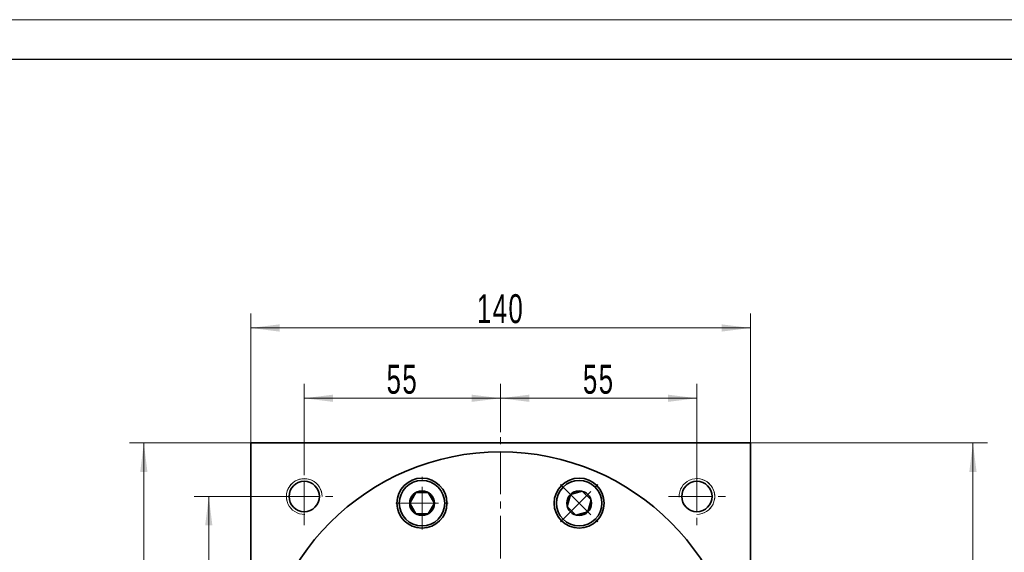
# Model space of a CAD drawing. Header units: millimetres. Extents: x 1594 to 2542, y 265 to 927.
# Tile 5 of 5: x 2068 to 2344, y 778 to 927. Entities that reach past the tile are written whole.
import ezdxf

# ---------------------------------------------------------------- set-up
doc = ezdxf.new("R2010")
doc.units = ezdxf.units.MM
doc.set_wipeout_variables(frame=1)
doc.linetypes.add('点画线', pattern=[18, 12, -2, 2, -2])
doc.layers.get('0').update_dxf_attribs({"lineweight": 35})
for name, color, linetype, lineweight in [('中心线层', 1, '点画线', 18), ('图框_外框线', 7, 'Continuous', 18), ('尺寸线层', 3, 'Continuous', 18), ('粗实线层', 7, 'Continuous', 35)]:
    doc.layers.add(name, color=color, linetype=linetype, lineweight=lineweight)
doc.styles.add('标准', font='txt', dxfattribs={"width": 0.667})
doc.dimstyles.new('a4-1-1.5', dxfattribs={"dimtxt": 4.5, "dimasz": 4.5, "dimexe": 2.25, "dimexo": 0, "dimgap": 0.75, "dimtad": 1, "dimdec": 3, "dimdsep": 46, "dimtxsty": '标准', "dimblk": '_CAXARROW', "dimcen": 0, "dimdle": 9, "dimazin": 2, "dimtfac": 0.707107, "dimtdec": 3, "dimtix": 1, "dimtmove": 2, "dimatfit": 3, "dimfxl": 0, "dimfrac": 2, "dimtolj": 1, "dimarcsym": 0})

# ---------------------------------------------------------------- blocks, each defined once
blk = doc.blocks.new('*X21')
at = {"layer": '尺寸线层', "linetype": 'Continuous'}
for points in [[(2132.82, 840.62), (2140.92, 841.63), (2140.92, 839.6)], [(2272.82, 840.62), (2264.72, 841.63), (2264.72, 839.6)]]:
    blk.add_hatch(color=0, dxfattribs=at).paths.add_polyline_path(points, flags=0)
at = {"layer": '尺寸线层', "color": 0, "linetype": 'Continuous'}
for p, q in [((2132.82, 808.42), (2132.82, 844.67)), ((2272.82, 808.42), (2272.82, 844.67)), ((2132.82, 840.62), (2272.82, 840.62))]:
    blk.add_line(p, q, dxfattribs=at)
at = {"layer": '尺寸线层', "color": 0, "insert": (2202.82, 845.97), "char_height": 8.1, "width": 21.529, "attachment_point": 5, "line_spacing_factor": 1.15057, "style": '标准'}
blk.add_mtext('\\T1.1;140', dxfattribs=at)
blk = doc.blocks.new('_CAXARROW')
blk.add_hatch(color=0).paths.add_polyline_path([(0, 0), (-1, 0.125), (-1, -0.125)], flags=0)
blk = doc.blocks.new('*X22')
at = {"layer": '尺寸线层', "linetype": 'Continuous'}
for points in [[(2147.82, 820.93), (2155.92, 819.92), (2155.92, 821.94)], [(2202.82, 820.93), (2194.72, 819.92), (2194.72, 821.94)]]:
    blk.add_hatch(color=0, dxfattribs=at).paths.add_polyline_path(points, flags=0)
at = {"layer": '尺寸线层', "color": 0, "linetype": 'Continuous'}
for p, q in [((2147.82, 801.42), (2147.82, 824.98)), ((2202.82, 811.42), (2202.82, 824.98)), ((2202.82, 820.93), (2147.82, 820.93))]:
    blk.add_line(p, q, dxfattribs=at)
at = {"layer": '尺寸线层', "color": 0, "insert": (2175.32, 826.2), "char_height": 8.1, "width": 16.2, "attachment_point": 5, "line_spacing_factor": 1.15057, "style": '标准'}
blk.add_mtext('\\T1.1;55', dxfattribs=at)
blk = doc.blocks.new('*X23')
at = {"layer": '尺寸线层', "linetype": 'Continuous'}
for points in [[(2202.82, 820.93), (2210.92, 821.94), (2210.92, 819.92)], [(2257.82, 820.93), (2249.72, 821.94), (2249.72, 819.92)]]:
    blk.add_hatch(color=0, dxfattribs=at).paths.add_polyline_path(points, flags=0)
at = {"layer": '尺寸线层', "color": 0, "linetype": 'Continuous'}
for p, q in [((2202.82, 811.42), (2202.82, 824.98)), ((2257.82, 801.42), (2257.82, 824.98)), ((2202.82, 820.93), (2257.82, 820.93))]:
    blk.add_line(p, q, dxfattribs=at)
at = {"layer": '尺寸线层', "color": 0, "insert": (2230.32, 826.2), "char_height": 8.1, "width": 16.2, "attachment_point": 5, "line_spacing_factor": 1.15057, "style": '标准'}
blk.add_mtext('\\T1.1;55', dxfattribs=at)
blk = doc.blocks.new('*X24')
at = {"layer": '尺寸线层', "linetype": 'Continuous'}
for points in [[(2121.08, 793.42), (2120.07, 785.32), (2122.09, 785.32)], [(2121.08, 738.42), (2120.07, 746.52), (2122.09, 746.52)]]:
    blk.add_hatch(color=0, dxfattribs=at).paths.add_polyline_path(points, flags=0)
at = {"layer": '尺寸线层', "color": 0, "linetype": 'Continuous'}
for p, q in [((2139.82, 793.42), (2117.03, 793.42)), ((2121.08, 738.42), (2121.08, 793.42)), ((2131.26, 738.42), (2117.03, 738.42))]:
    blk.add_line(p, q, dxfattribs=at)
at = {"layer": '尺寸线层', "color": 0, "insert": (2115.81, 765.92), "char_height": 8.1, "width": 16.2, "attachment_point": 5, "rotation": 90, "line_spacing_factor": 1.15057, "style": '标准'}
blk.add_mtext('\\T1.1;55', dxfattribs=at)
blk = doc.blocks.new('*X26')
at = {"layer": '尺寸线层', "linetype": 'Continuous'}
for points in [[(2102.89, 808.42), (2103.9, 800.32), (2101.88, 800.32)], [(2102.89, 668.42), (2103.9, 676.52), (2101.88, 676.52)]]:
    blk.add_hatch(color=0, dxfattribs=at).paths.add_polyline_path(points, flags=0)
at = {"layer": '尺寸线层', "color": 0, "linetype": 'Continuous'}
for p, q in [((2132.82, 808.42), (2098.84, 808.42)), ((2102.89, 808.42), (2102.89, 668.42)), ((2135.69, 668.42), (2098.84, 668.42))]:
    blk.add_line(p, q, dxfattribs=at)
at = {"layer": '尺寸线层', "color": 0, "insert": (2097.53, 738.42), "char_height": 8.1, "width": 21.529, "attachment_point": 5, "rotation": 90, "line_spacing_factor": 1.15057, "style": '标准'}
blk.add_mtext('\\T1.1;140', dxfattribs=at)
blk = doc.blocks.new('*X28')
at = {"layer": '尺寸线层', "linetype": 'Continuous'}
for points in [[(2335.16, 808.42), (2334.14, 800.32), (2336.17, 800.32)], [(2335.16, 572.92), (2334.14, 581.02), (2336.17, 581.02)]]:
    blk.add_hatch(color=0, dxfattribs=at).paths.add_polyline_path(points, flags=0)
at = {"layer": '尺寸线层', "color": 0, "linetype": 'Continuous'}
for p, q in [((2272.82, 808.42), (2339.21, 808.42)), ((2335.16, 572.92), (2335.16, 808.42)), ((2267.82, 572.92), (2339.21, 572.92))]:
    blk.add_line(p, q, dxfattribs=at)
at = {"layer": '尺寸线层', "color": 0, "insert": (2329.8, 690.67), "char_height": 8.1, "width": 37.8014, "attachment_point": 5, "rotation": 90, "line_spacing_factor": 1.15057, "style": '标准'}
blk.add_mtext('\\T1.1;235.5', dxfattribs=at)
blk = doc.blocks.new('*X29')
at = {"layer": '中心线层', "linetype": '点画线', "lineweight": 18}
for p, q in [((0, -7.37), (0, 7.37)), ((-7.37, 0), (7.37, 0))]:
    blk.add_line(p, q, dxfattribs=at)
at = {"layer": '粗实线层'}
for p, q in [((-3.46, 0), (-1.73, 3)), ((-1.73, 3), (1.73, 3)), ((3.46, 0), (1.73, 3)), ((3.46, 0), (1.73, 3)), ((-3.46, 0), (-1.73, -3)), ((3.46, 0), (1.73, -3)), ((-1.73, -3), (1.73, -3))]:
    blk.add_line(p, q, dxfattribs=at)
blk.add_circle((0, 0), 3.46, dxfattribs=at)
for start, end in [(0, 180), (180, 360)]:
    blk.add_arc((0, 0), 6.37, start, end, dxfattribs=at)

msp = doc.modelspace()

# ---------------------------------------------------------------- linework, layer by layer
at = {"color": 7, "linetype": 'Continuous', "lineweight": 0}
for centre, start, end in [((2147.8241, 793.4212), 0, 195), ((2257.8241, 793.4212), 270, 105)]:
    msp.add_arc(centre, 5, start, end, dxfattribs=at)
at = {"layer": '中心线层'}
for p, q in [((2202.8241, 560.0317), (2202.8241, 811.4212)), ((2147.8241, 785.4212), (2147.8241, 801.4212)), ((2257.8241, 801.4212), (2257.8241, 785.4212)), ((2139.8241, 793.4212), (2155.8241, 793.4212)), ((2249.8241, 793.4212), (2265.8241, 793.4212))]:
    msp.add_line(p, q, dxfattribs=at)
at = {"layer": '粗实线层'}
for p, q in [((2132.8241, 668.4212), (2132.8241, 808.4212)), ((2132.8241, 808.4212), (2272.8241, 808.4212)), ((2272.8241, 668.4212), (2272.8241, 808.4212))]:
    msp.add_line(p, q, dxfattribs=at)
for centre, radius in [((2147.8241, 793.4212), 4.25), ((2180.8108, 791.566), 7), ((2224.8374, 791.566), 7), ((2257.8241, 793.4212), 4.25)]:
    msp.add_circle(centre, radius, dxfattribs=at)
at = {"layer": '粗实线层', "lineweight": 18}
for centre, start, end in [((2147.8241, 793.4212), 0, 271.923165), ((2257.8241, 793.4212), 270, 181.923165)]:
    msp.add_arc(centre, 5, start, end, dxfattribs=at)

# ---------------------------------------------------------------- dimensions: what is measured, and where the dimension line sits
at = {"layer": '尺寸线层'}
for base, p1, p2, picture, middle in [((2272.8241, 840.6172), (2132.8241, 808.4212), (2272.8241, 808.4212), '*X21', (2202.8241, 845.9734)), ((2147.8241, 820.9279), (2202.8241, 811.4212), (2147.8241, 801.4212), '*X22', (2175.3241, 826.1965)), ((2257.8241, 820.9279), (2202.8241, 811.4212), (2257.8241, 801.4212), '*X23', (2230.3241, 826.1965))]:
    dim = msp.add_linear_dim(base=base, p1=p1, p2=p2, dimstyle='a4-1-1.5', override={"dimsah": 1, "dimtfill": 1, "dimtzin": 8}, dxfattribs=at)
    dim.commit()
    dim.dimension.update_dxf_attribs({"geometry": picture, "text_midpoint": middle})
for base, p1, p2, angle, picture, middle in [((2102.8901, 668.4212), (2132.8241, 808.4212), (2135.6921, 668.4212), 270, '*X26', (2097.5339, 738.4212)), ((2335.1555, 808.4212), (2267.8241, 572.9212), (2272.8241, 808.4212), 90, '*X28', (2329.7993, 690.6712)), ((2121.0799, 793.4212), (2131.2581, 738.4212), (2139.8241, 793.4212), 90, '*X24', (2115.8113, 765.9212))]:
    dim = msp.add_linear_dim(base=base, p1=p1, p2=p2, angle=angle, dimstyle='a4-1-1.5', override={"dimsah": 1, "dimtfill": 1, "dimtzin": 8}, dxfattribs=at)
    dim.commit()
    dim.dimension.update_dxf_attribs({"geometry": picture, "text_midpoint": middle})

# ---------------------------------------------------------------- next in the draw order: wipeouts: each hides what was drawn before it
msp.add_wipeout([(2187.1848, 791.5442), (2187.1847, 791.578), (2187.1845, 791.6119), (2187.184, 791.6457), (2187.1834, 791.6795), (2187.1826, 791.7133), (2187.1816, 791.7471), (2187.1804, 791.7809), (2187.1791, 791.8147), (2187.1776, 791.8484), (2187.1759, 791.8822), (2187.174, 791.916), (2187.1719, 791.9497), (2187.1697, 791.9835), (2187.1672, 792.0172), (2187.1646, 792.0509), (2187.1619, 792.0846), (2187.1589, 792.1183), (2187.1558, 792.152), (2187.1524, 792.1856), (2187.1489, 792.2193), (2187.1453, 792.2529), (2187.1414, 792.2865), (2187.1374, 792.32), (2187.1332, 792.3536), (2187.1288, 792.3871), (2187.1242, 792.4206), (2187.1195, 792.4541), (2187.1145, 792.4876), (2187.1094, 792.521), (2187.1042, 792.5544), (2187.1042, 792.5544), (2187.0497, 792.8488), (2186.9815, 793.1404), (2186.8996, 793.4284), (2186.8042, 793.7122), (2186.6957, 793.9913), (2186.5741, 794.2649), (2186.4397, 794.5325), (2186.293, 794.7935), (2186.1341, 795.0473), (2185.9635, 795.2934), (2185.7815, 795.5311), (2185.5885, 795.7601), (2185.3849, 795.9797), (2185.1713, 796.1895), (2184.948, 796.389), (2184.7156, 796.5777), (2184.4746, 796.7554), (2184.2254, 796.9215), (2183.9688, 797.0757), (2183.7051, 797.2177), (2183.4351, 797.3471), (2183.1593, 797.4637), (2182.8783, 797.5672), (2182.5928, 797.6573), (2182.3033, 797.7339), (2182.0106, 797.7969), (2181.7152, 797.8459), (2181.4179, 797.8811), (2181.1192, 797.9022), (2180.8198, 797.9092), (2180.8198, 797.9092), (2180.5205, 797.9022), (2180.2218, 797.8811), (2179.9244, 797.8459), (2179.6291, 797.7969), (2179.3363, 797.7339), (2179.0469, 797.6573), (2178.7613, 797.5672), (2178.4803, 797.4637), (2178.2045, 797.3471), (2177.9345, 797.2177), (2177.6709, 797.0757), (2177.4142, 796.9215), (2177.1651, 796.7554), (2176.9241, 796.5777), (2176.6917, 796.389), (2176.4684, 796.1895), (2176.2547, 795.9797), (2176.0512, 795.7601), (2175.8582, 795.5311), (2175.6762, 795.2934), (2175.5055, 795.0473), (2175.3467, 794.7935), (2175.1999, 794.5325), (2175.0656, 794.2649), (2174.944, 793.9913), (2174.8354, 793.7122), (2174.7401, 793.4284), (2174.6582, 793.1404), (2174.59, 792.8488), (2174.5355, 792.5544), (2174.5355, 792.5544), (2174.5302, 792.521), (2174.5251, 792.4876), (2174.5202, 792.4541), (2174.5155, 792.4206), (2174.5109, 792.3871), (2174.5065, 792.3536), (2174.5023, 792.32), (2174.4983, 792.2865), (2174.4944, 792.2529), (2174.4907, 792.2193), (2174.4872, 792.1856), (2174.4839, 792.152), (2174.4808, 792.1183), (2174.4778, 792.0846), (2174.475, 792.0509), (2174.4724, 792.0172), (2174.47, 791.9835), (2174.4678, 791.9497), (2174.4657, 791.916), (2174.4638, 791.8822), (2174.4621, 791.8484), (2174.4606, 791.8147), (2174.4592, 791.7809), (2174.4581, 791.7471), (2174.4571, 791.7133), (2174.4563, 791.6795), (2174.4556, 791.6457), (2174.4552, 791.6119), (2174.4549, 791.578), (2174.4548, 791.5442), (2174.4548, 791.5442), (2174.4636, 791.2111), (2174.4897, 790.8789), (2174.5332, 790.5485), (2174.5939, 790.2209), (2174.6717, 789.8968), (2174.7664, 789.5773), (2174.8776, 789.2632), (2175.0051, 788.9554), (2175.1486, 788.6546), (2175.3076, 788.3617), (2175.4817, 788.0776), (2175.6704, 787.803), (2175.8733, 787.5386), (2176.0897, 787.2852), (2176.3191, 787.0435), (2176.5608, 786.8141), (2176.8142, 786.5977), (2177.0786, 786.3948), (2177.3532, 786.2061), (2177.6373, 786.032), (2177.9302, 785.873), (2178.231, 785.7295), (2178.5388, 785.602), (2178.8529, 785.4908), (2179.1725, 785.3961), (2179.4965, 785.3183), (2179.8241, 785.2576), (2180.1545, 785.2141), (2180.4867, 785.188), (2180.8198, 785.1792), (2180.8198, 785.1792), (2181.153, 785.188), (2181.4852, 785.2141), (2181.8155, 785.2576), (2182.1432, 785.3183), (2182.4672, 785.3961), (2182.7867, 785.4908), (2183.1008, 785.602), (2183.4087, 785.7295), (2183.7095, 785.873), (2184.0023, 786.032), (2184.2865, 786.2061), (2184.5611, 786.3948), (2184.8255, 786.5977), (2185.0789, 786.8141), (2185.3206, 787.0435), (2185.55, 787.2852), (2185.7664, 787.5386), (2185.9692, 787.803), (2186.158, 788.0776), (2186.3321, 788.3617), (2186.4911, 788.6546), (2186.6346, 788.9554), (2186.7621, 789.2632), (2186.8733, 789.5773), (2186.968, 789.8968), (2187.0457, 790.2209), (2187.1065, 790.5485), (2187.15, 790.8789), (2187.1761, 791.2111)]).dxf.layer = '粗实线层'

# ---------------------------------------------------------------- next in the draw order: linework, layer by layer
at = {"layer": '粗实线层'}
msp.add_circle((2202.8241, 738.4212), 67.5, dxfattribs=at)

# ---------------------------------------------------------------- next in the draw order: block references
msp.add_blockref('*X29', (2180.8198, 791.5442), dxfattribs=at)

# ---------------------------------------------------------------- next in the draw order: wipeouts: each hides what was drawn before it
msp.add_wipeout([(2229.3292, 787.0435), (2229.353, 787.0675), (2229.3767, 787.0916), (2229.4003, 787.1158), (2229.4238, 787.1401), (2229.4471, 787.1646), (2229.4703, 787.1892), (2229.4934, 787.2139), (2229.5163, 787.2388), (2229.5391, 787.2638), (2229.5618, 787.2888), (2229.5843, 787.314), (2229.6068, 787.3394), (2229.629, 787.3648), (2229.6512, 787.3904), (2229.6732, 787.4161), (2229.695, 787.4419), (2229.7167, 787.4678), (2229.7383, 787.4938), (2229.7598, 787.5199), (2229.7811, 787.5462), (2229.8023, 787.5726), (2229.8233, 787.599), (2229.8442, 787.6256), (2229.8649, 787.6523), (2229.8855, 787.6791), (2229.906, 787.7061), (2229.9263, 787.7331), (2229.9465, 787.7602), (2229.9665, 787.7875), (2229.9864, 787.8148), (2229.9864, 787.8148), (2230.1561, 788.0615), (2230.314, 788.3159), (2230.4597, 788.5775), (2230.593, 788.8456), (2230.7136, 789.1197), (2230.8211, 789.3992), (2230.9153, 789.6834), (2230.9961, 789.9717), (2231.0633, 790.2635), (2231.1166, 790.5582), (2231.156, 790.855), (2231.1814, 791.1533), (2231.1928, 791.4525), (2231.19, 791.752), (2231.1732, 792.0509), (2231.1424, 792.3487), (2231.0976, 792.6448), (2231.0389, 792.9384), (2230.9664, 793.229), (2230.8804, 793.5158), (2230.781, 793.7982), (2230.6684, 794.0757), (2230.5429, 794.3475), (2230.4047, 794.6132), (2230.2542, 794.872), (2230.0917, 795.1235), (2229.9175, 795.3671), (2229.7321, 795.6022), (2229.5359, 795.8283), (2229.3292, 796.045), (2229.3292, 796.045), (2229.1125, 796.2517), (2228.8864, 796.4479), (2228.6513, 796.6333), (2228.4077, 796.8075), (2228.1562, 796.97), (2227.8974, 797.1205), (2227.6317, 797.2587), (2227.3599, 797.3842), (2227.0824, 797.4968), (2226.8, 797.5962), (2226.5132, 797.6822), (2226.2226, 797.7547), (2225.929, 797.8134), (2225.6329, 797.8582), (2225.3351, 797.889), (2225.0362, 797.9058), (2224.7367, 797.9086), (2224.4375, 797.8972), (2224.1392, 797.8718), (2223.8424, 797.8324), (2223.5477, 797.7791), (2223.2559, 797.7119), (2222.9676, 797.6311), (2222.6834, 797.5369), (2222.4039, 797.4294), (2222.1298, 797.3088), (2221.8617, 797.1755), (2221.6001, 797.0298), (2221.3457, 796.8719), (2221.099, 796.7022), (2221.099, 796.7022), (2221.0717, 796.6823), (2221.0444, 796.6623), (2221.0173, 796.6421), (2220.9903, 796.6218), (2220.9633, 796.6013), (2220.9365, 796.5807), (2220.9098, 796.56), (2220.8832, 796.5391), (2220.8568, 796.5181), (2220.8304, 796.4969), (2220.8041, 796.4756), (2220.778, 796.4541), (2220.752, 796.4326), (2220.7261, 796.4108), (2220.7003, 796.389), (2220.6746, 796.367), (2220.649, 796.3448), (2220.6236, 796.3226), (2220.5982, 796.3001), (2220.573, 796.2776), (2220.548, 796.2549), (2220.523, 796.2321), (2220.4981, 796.2092), (2220.4734, 796.1861), (2220.4488, 796.1629), (2220.4243, 796.1396), (2220.4, 796.1161), (2220.3758, 796.0925), (2220.3517, 796.0688), (2220.3277, 796.045), (2220.3277, 796.045), (2220.0983, 795.8032), (2219.8819, 795.5499), (2219.679, 795.2855), (2219.4903, 795.0109), (2219.3162, 794.7267), (2219.1572, 794.4339), (2219.0137, 794.1331), (2218.8862, 793.8252), (2218.775, 793.5111), (2218.6803, 793.1916), (2218.6025, 792.8676), (2218.5418, 792.5399), (2218.4983, 792.2096), (2218.4722, 791.8773), (2218.4634, 791.5442), (2218.4722, 791.2111), (2218.4983, 790.8789), (2218.5418, 790.5485), (2218.6025, 790.2209), (2218.6803, 789.8968), (2218.775, 789.5773), (2218.8862, 789.2632), (2219.0137, 788.9554), (2219.1572, 788.6546), (2219.3162, 788.3617), (2219.4903, 788.0776), (2219.679, 787.803), (2219.8819, 787.5386), (2220.0983, 787.2852), (2220.3277, 787.0435), (2220.3277, 787.0435), (2220.5694, 786.8141), (2220.8228, 786.5977), (2221.0872, 786.3948), (2221.3618, 786.2061), (2221.6459, 786.032), (2221.9388, 785.873), (2222.2396, 785.7295), (2222.5474, 785.602), (2222.8615, 785.4908), (2223.181, 785.3961), (2223.5051, 785.3183), (2223.8327, 785.2576), (2224.1631, 785.2141), (2224.4953, 785.188), (2224.8284, 785.1792), (2225.1615, 785.188), (2225.4938, 785.2141), (2225.8241, 785.2576), (2226.1518, 785.3183), (2226.4758, 785.3961), (2226.7953, 785.4908), (2227.1094, 785.602), (2227.4173, 785.7295), (2227.7181, 785.873), (2228.0109, 786.032), (2228.2951, 786.2061), (2228.5697, 786.3948), (2228.8341, 786.5977), (2229.0874, 786.8141)]).dxf.layer = '粗实线层'

# ---------------------------------------------------------------- next in the draw order: linework, layer by layer
at = {"layer": '图框_外框线', "color": 3}
msp.add_lwpolyline([(1598.3324, 264.7101), (2534.8336, 264.7101), (2534.8336, 926.9502), (1598.3324, 926.9502)], close=True, dxfattribs=at)
at = {"layer": '图框_外框线', "color": 3, "lineweight": 25}
msp.add_lwpolyline([(1654.0765, 275.8589), (2523.6848, 275.8589), (2523.6848, 915.8014), (1654.0765, 915.8014)], close=True, dxfattribs=at)

# ---------------------------------------------------------------- next in the draw order: block references
at = {"layer": '粗实线层', "rotation": 315.0000000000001}
msp.add_blockref('*X29', (2224.8284, 791.5442), dxfattribs=at)

doc.saveas('drawing.dxf')
